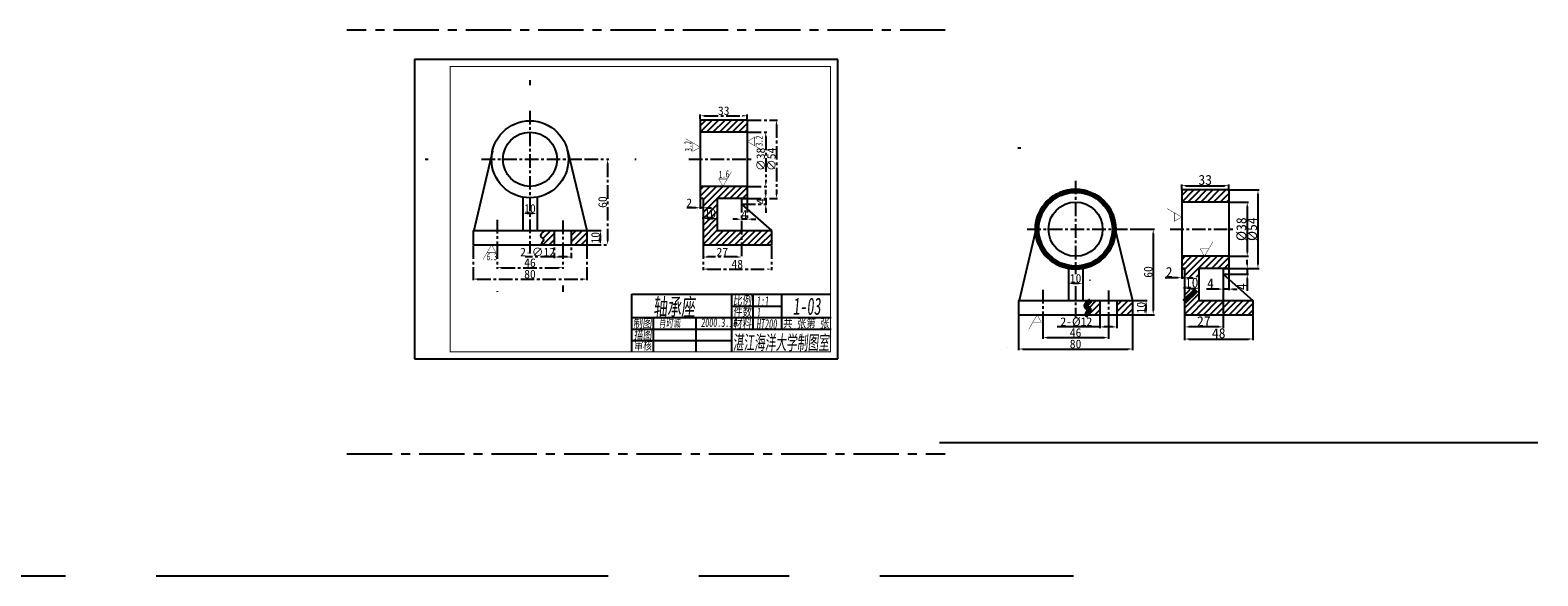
# Model space of a CAD drawing. Header units: millimetres. Extents: x -4100 to 426, y -95 to 2875.
# Tile 3 of 4: x -632 to 426, y -95 to 288. Entities that reach past the tile are written whole.
import ezdxf
from ezdxf.enums import TextEntityAlignment as Align

# ---------------------------------------------------------------- set-up
doc = ezdxf.new("R2010")
doc.units = ezdxf.units.MM
doc.linetypes.add('CENTER', pattern=[50.8, 31.75, -6.35, 6.35, -6.35])
doc.layers.add('中心线', color=1, linetype='CENTER', lineweight=25)
doc.layers.add('粗实线', color=7, linetype='Continuous', lineweight=70)
for name, color, linetype in [('图块', 6, 'Continuous'), ('实体', 7, 'Continuous'), ('标注', 5, 'Continuous')]:
    doc.layers.add(name, color=color, linetype=linetype)
doc.styles.add('TEXT', font='simfang.ttf', dxfattribs={"width": 0.7})
doc.dimstyles.get("Standard").update_dxf_attribs({"dimtxt": 7, "dimasz": 3, "dimexe": 0.8, "dimexo": 0.3625, "dimgap": 0.5, "dimtad": 1, "dimdec": 0, "dimzin": 0, "dimdsep": 46, "dimtxsty": 'Standard', "dimcen": 1.09, "dimclrd": 5, "dimclre": 5, "dimclrt": 5, "dimadec": 0, "dimazin": 0, "dimtfac": 1, "dimtdec": 0, "dimtmove": 0, "dimatfit": 3, "dimfxl": 0, "dimtolj": 1, "dimtzin": 0, "dimarcsym": 0})

# ---------------------------------------------------------------- blocks, each defined once
blk = doc.blocks.new('RA')
at = {"layer": '图块', "const_width": 0.3}
blk.add_lwpolyline([(5.89, 10.2), (0, 0), (-3, 5.2), (3, 5.2), (-3, 5.2)], dxfattribs=at)
at = {"layer": '图块', "style": 'TEXT', "oblique": 5, "width": 0.6}
blk.add_attdef('RA', (-3, 5.7), '', height=5, rotation=5, dxfattribs=at)
blk = doc.blocks.new('RA1')
at = {"layer": '图块', "const_width": 0.3}
blk.add_lwpolyline([(-5.89, -10.2), (0, 0), (3, -5.2), (-3, -5.2), (3, -5.2)], dxfattribs=at)
at = {"layer": '实体', "ltscale": 0.3, "style": 'TEXT', "oblique": 5, "width": 0.6}
blk.add_attdef('RA', (-3.5, -10.8), '', height=5, dxfattribs=at)
blk = doc.blocks.new('*D6')
at = {"color": 5, "linetype": 'ByBlock', "ltscale": 0.3}
for p, q in [((281.3625, 225.5), (294.8, 225.5)), ((294, 222.5), (294, 190.5)), ((281.3625, 187.5), (294.8, 187.5))]:
    blk.add_line(p, q, dxfattribs=at)
for points in [[(293.5, 222.5), (294.5, 222.5), (294, 225.5)], [(293.5, 190.5), (294.5, 190.5), (294, 187.5)]]:
    blk.add_solid(points, dxfattribs=at)
at = {"layer": 'DEFPOINTS', "color": 0, "linetype": 'ByBlock', "ltscale": 0.3}
for p in [(281, 225.5), (281, 187.5), (294, 187.5)]:
    blk.add_point(p, dxfattribs=at)
at = {"color": 5, "linetype": 'ByBlock', "ltscale": 0.3, "insert": (290.5, 206.5), "char_height": 6, "attachment_point": 5, "rotation": 90}
blk.add_mtext('\\A1;∅38', dxfattribs=at)
blk = doc.blocks.new('*D7')
at = {"color": 5, "linetype": 'ByBlock', "ltscale": 0.3}
for p, q in [((281.3625, 234), (302.3, 234)), ((301.5, 231), (301.5, 182)), ((281.3625, 179), (302.3, 179))]:
    blk.add_line(p, q, dxfattribs=at)
for points in [[(301, 231), (302, 231), (301.5, 234)], [(301, 182), (302, 182), (301.5, 179)]]:
    blk.add_solid(points, dxfattribs=at)
at = {"layer": 'DEFPOINTS', "color": 0, "linetype": 'ByBlock', "ltscale": 0.3}
for p in [(281, 234), (281, 179), (301.5, 179)]:
    blk.add_point(p, dxfattribs=at)
at = {"color": 5, "linetype": 'ByBlock', "ltscale": 0.3, "insert": (298, 206.5), "char_height": 6, "attachment_point": 5, "rotation": 90}
blk.add_mtext('\\A1;∅54', dxfattribs=at)
blk = doc.blocks.new('*D8')
at = {"color": 5, "linetype": 'ByBlock', "ltscale": 0.3}
for p, q in [((294, 182), (294, 185)), ((277.3625, 179), (294.8, 179)), ((294, 179), (294, 175)), ((277.3625, 175), (294.8, 175)), ((294, 172), (294, 169))]:
    blk.add_line(p, q, dxfattribs=at)
for points in [[(293.5, 182), (294.5, 182), (294, 179)], [(293.5, 172), (294.5, 172), (294, 175)]]:
    blk.add_solid(points, dxfattribs=at)
at = {"layer": 'DEFPOINTS', "color": 0, "linetype": 'ByBlock', "ltscale": 0.3}
for p in [(277, 179), (277, 175), (294, 175)]:
    blk.add_point(p, dxfattribs=at)
at = {"color": 5, "linetype": 'ByBlock', "ltscale": 0.3, "insert": (290.5, 177), "char_height": 6, "attachment_point": 5, "rotation": 90}
blk.add_mtext('\\A1;4', dxfattribs=at)
blk = doc.blocks.new('*D9')
at = {"color": 5, "linetype": 'ByBlock', "ltscale": 0.3}
for p, q in [((277, 178.6375), (277, 163.7)), ((281, 178.6375), (281, 163.7)), ((274, 164.5), (271, 164.5)), ((281, 164.5), (277, 164.5)), ((284, 164.5), (287, 164.5))]:
    blk.add_line(p, q, dxfattribs=at)
for points in [[(274, 165), (274, 164), (277, 164.5)], [(284, 165), (284, 164), (281, 164.5)]]:
    blk.add_solid(points, dxfattribs=at)
at = {"layer": 'DEFPOINTS', "color": 0, "linetype": 'ByBlock', "ltscale": 0.3}
for p in [(277, 179), (281, 179), (277, 164.5)]:
    blk.add_point(p, dxfattribs=at)
at = {"color": 5, "linetype": 'ByBlock', "ltscale": 0.3, "insert": (279, 168), "char_height": 6, "attachment_point": 5}
blk.add_mtext('\\A1;4', dxfattribs=at)
blk = doc.blocks.new('*D10')
at = {"color": 5, "linetype": 'ByBlock', "ltscale": 0.3}
for p, q in [((248, 234.3625), (248, 237.8)), ((281, 234.3625), (281, 237.8)), ((251, 237), (278, 237))]:
    blk.add_line(p, q, dxfattribs=at)
for points in [[(251, 237.5), (251, 236.5), (248, 237)], [(278, 237.5), (278, 236.5), (281, 237)]]:
    blk.add_solid(points, dxfattribs=at)
at = {"layer": 'DEFPOINTS', "color": 0, "linetype": 'ByBlock', "ltscale": 0.3}
for p in [(281, 237), (248, 234), (281, 234)]:
    blk.add_point(p, dxfattribs=at)
at = {"color": 5, "linetype": 'ByBlock', "ltscale": 0.3, "insert": (264.5, 240.5), "char_height": 6, "attachment_point": 5}
blk.add_mtext('\\A1;33', dxfattribs=at)
blk = doc.blocks.new('*D11')
at = {"color": 5, "linetype": 'ByBlock', "ltscale": 0.3}
for p, q in [((250, 164.8625), (250, 165.8)), ((260, 164.8625), (260, 165.8)), ((253, 165), (257, 165))]:
    blk.add_line(p, q, dxfattribs=at)
for points in [[(253, 165.5), (253, 164.5), (250, 165)], [(257, 165.5), (257, 164.5), (260, 165)]]:
    blk.add_solid(points, dxfattribs=at)
at = {"layer": 'DEFPOINTS', "color": 0, "linetype": 'ByBlock', "ltscale": 0.3}
for p in [(250, 164.5), (260, 165), (260, 164.5)]:
    blk.add_point(p, dxfattribs=at)
at = {"color": 5, "linetype": 'ByBlock', "ltscale": 0.3, "insert": (255, 168.5), "char_height": 6, "attachment_point": 5}
blk.add_mtext('\\A1;10', dxfattribs=at)
blk = doc.blocks.new('*D12')
at = {"color": 5, "linetype": 'ByBlock', "ltscale": 0.3}
for p, q in [((248, 178.6375), (248, 171.7)), ((250, 178.6375), (250, 171.7)), ((245, 172.5), (238.6, 172.5)), ((250, 172.5), (248, 172.5)), ((253, 172.5), (256, 172.5))]:
    blk.add_line(p, q, dxfattribs=at)
for points in [[(245, 173), (245, 172), (248, 172.5)], [(253, 173), (253, 172), (250, 172.5)]]:
    blk.add_solid(points, dxfattribs=at)
at = {"layer": 'DEFPOINTS', "color": 0, "linetype": 'ByBlock', "ltscale": 0.3}
for p in [(248, 179), (250, 179), (248, 172.5)]:
    blk.add_point(p, dxfattribs=at)
at = {"color": 5, "linetype": 'ByBlock', "ltscale": 0.3, "insert": (240.3, 176), "char_height": 6, "attachment_point": 5}
blk.add_mtext('\\A1;2', dxfattribs=at)
blk = doc.blocks.new('*D13')
at = {"color": 5, "linetype": 'ByBlock', "ltscale": 0.3}
for p, q in [((250, 178.6375), (250, 137.2)), ((277, 178.6375), (277, 137.2)), ((274, 138), (253, 138))]:
    blk.add_line(p, q, dxfattribs=at)
for points in [[(253, 138.5), (253, 137.5), (250, 138)], [(274, 138.5), (274, 137.5), (277, 138)]]:
    blk.add_solid(points, dxfattribs=at)
at = {"layer": 'DEFPOINTS', "color": 0, "linetype": 'ByBlock', "ltscale": 0.3}
for p in [(250, 179), (277, 179), (250, 138)]:
    blk.add_point(p, dxfattribs=at)
at = {"color": 5, "linetype": 'ByBlock', "ltscale": 0.3, "insert": (263.5, 141.5), "char_height": 6, "attachment_point": 5}
blk.add_mtext('\\A1;27', dxfattribs=at)
blk = doc.blocks.new('*D14')
at = {"color": 5, "linetype": 'ByBlock', "ltscale": 0.3}
for p, q in [((250, 146.1375), (250, 128.7)), ((298, 146.1375), (298, 128.7)), ((253, 129.5), (295, 129.5))]:
    blk.add_line(p, q, dxfattribs=at)
for points in [[(253, 130), (253, 129), (250, 129.5)], [(295, 130), (295, 129), (298, 129.5)]]:
    blk.add_solid(points, dxfattribs=at)
at = {"layer": 'DEFPOINTS', "color": 0, "linetype": 'ByBlock', "ltscale": 0.3}
for p in [(250, 146.5), (298, 146.5), (298, 129.5)]:
    blk.add_point(p, dxfattribs=at)
at = {"color": 5, "linetype": 'ByBlock', "ltscale": 0.3, "insert": (274, 133), "char_height": 6, "attachment_point": 5}
blk.add_mtext('\\A1;48', dxfattribs=at)
blk = doc.blocks.new('*D15')
at = {"color": 5, "linetype": 'ByBlock', "ltscale": 0.3}
for p, q in [((145.5, 156.14), (145.5, 137.2)), ((157.5, 156.14), (157.5, 137.2)), ((145.5, 138), (125.21, 138)), ((154.5, 138), (148.5, 138))]:
    blk.add_line(p, q, dxfattribs=at)
for points in [[(148.5, 138.5), (148.5, 137.5), (145.5, 138)], [(154.5, 138.5), (154.5, 137.5), (157.5, 138)]]:
    blk.add_solid(points, dxfattribs=at)
at = {"layer": 'DEFPOINTS', "color": 0, "linetype": 'ByBlock', "ltscale": 0.3}
for p in [(145.5, 156.5), (157.5, 156.5), (145.5, 138)]:
    blk.add_point(p, dxfattribs=at)
at = {"color": 5, "linetype": 'ByBlock', "ltscale": 0.3, "insert": (133.86, 141.5), "char_height": 6, "attachment_point": 5}
blk.add_mtext('\\A1;2-∅12', dxfattribs=at)
blk = doc.blocks.new('*D16')
at = {"color": 5, "linetype": 'ByBlock', "ltscale": 0.3}
for p, q in [((105.5, 146.1375), (105.5, 129.7)), ((151.5, 146.1375), (151.5, 129.7)), ((108.5, 130.5), (148.5, 130.5))]:
    blk.add_line(p, q, dxfattribs=at)
for points in [[(108.5, 131), (108.5, 130), (105.5, 130.5)], [(148.5, 131), (148.5, 130), (151.5, 130.5)]]:
    blk.add_solid(points, dxfattribs=at)
at = {"layer": 'DEFPOINTS', "color": 0, "linetype": 'ByBlock', "ltscale": 0.3}
for p in [(105.5, 146.5), (151.5, 146.5), (151.5, 130.5)]:
    blk.add_point(p, dxfattribs=at)
at = {"color": 5, "linetype": 'ByBlock', "ltscale": 0.3, "insert": (128.5, 134), "char_height": 6, "attachment_point": 5}
blk.add_mtext('\\A1;46', dxfattribs=at)
blk = doc.blocks.new('*D17')
at = {"color": 5, "linetype": 'ByBlock', "ltscale": 0.3}
for p, q in [((88.5, 146.1375), (88.5, 121.7)), ((168.5, 146.1375), (168.5, 121.7)), ((91.5, 122.5), (165.5, 122.5))]:
    blk.add_line(p, q, dxfattribs=at)
for points in [[(91.5, 123), (91.5, 122), (88.5, 122.5)], [(165.5, 123), (165.5, 122), (168.5, 122.5)]]:
    blk.add_solid(points, dxfattribs=at)
at = {"layer": 'DEFPOINTS', "color": 0, "linetype": 'ByBlock', "ltscale": 0.3}
for p in [(88.5, 146.5), (168.5, 146.5), (168.5, 122.5)]:
    blk.add_point(p, dxfattribs=at)
at = {"color": 5, "linetype": 'ByBlock', "ltscale": 0.3, "insert": (128.5, 126), "char_height": 6, "attachment_point": 5}
blk.add_mtext('\\A1;80', dxfattribs=at)
blk = doc.blocks.new('*D18')
at = {"color": 5, "linetype": 'ByBlock', "ltscale": 0.3}
for p, q in [((123.5, 168.6375), (123.5, 167.7)), ((130.5, 168.5), (126.5, 168.5)), ((133.5, 168.6375), (133.5, 167.7))]:
    blk.add_line(p, q, dxfattribs=at)
for points in [[(126.5, 169), (126.5, 168), (123.5, 168.5)], [(130.5, 169), (130.5, 168), (133.5, 168.5)]]:
    blk.add_solid(points, dxfattribs=at)
at = {"layer": 'DEFPOINTS', "color": 0, "linetype": 'ByBlock', "ltscale": 0.3}
for p in [(123.5, 169), (123.5, 168.5), (133.5, 169)]:
    blk.add_point(p, dxfattribs=at)
at = {"color": 5, "linetype": 'ByBlock', "ltscale": 0.3, "insert": (128.5, 172), "char_height": 6, "attachment_point": 5}
blk.add_mtext('\\A1;10', dxfattribs=at)
blk = doc.blocks.new('*D19')
at = {"color": 5, "linetype": 'ByBlock', "ltscale": 0.3}
for p, q in [((168.8625, 156.5), (178.8, 156.5)), ((178, 149.5), (178, 153.5)), ((168.8625, 146.5), (178.8, 146.5))]:
    blk.add_line(p, q, dxfattribs=at)
for points in [[(177.5, 153.5), (178.5, 153.5), (178, 156.5)], [(177.5, 149.5), (178.5, 149.5), (178, 146.5)]]:
    blk.add_solid(points, dxfattribs=at)
at = {"layer": 'DEFPOINTS', "color": 0, "linetype": 'ByBlock', "ltscale": 0.3}
for p in [(168.5, 156.5), (178, 156.5), (168.5, 146.5)]:
    blk.add_point(p, dxfattribs=at)
at = {"color": 5, "linetype": 'ByBlock', "ltscale": 0.3, "insert": (174.5, 151.5), "char_height": 6, "attachment_point": 5, "rotation": 90}
blk.add_mtext('\\A1;10', dxfattribs=at)
blk = doc.blocks.new('*D20')
at = {"color": 5, "linetype": 'ByBlock', "ltscale": 0.3}
for p, q in [((166.8625, 206.5), (183.8, 206.5)), ((183, 203.5), (183, 149.5)), ((168.8625, 146.5), (183.8, 146.5))]:
    blk.add_line(p, q, dxfattribs=at)
for points in [[(182.5, 203.5), (183.5, 203.5), (183, 206.5)], [(182.5, 149.5), (183.5, 149.5), (183, 146.5)]]:
    blk.add_solid(points, dxfattribs=at)
at = {"layer": 'DEFPOINTS', "color": 0, "linetype": 'ByBlock', "ltscale": 0.3}
for p in [(166.5, 206.5), (168.5, 146.5), (183, 146.5)]:
    blk.add_point(p, dxfattribs=at)
at = {"color": 5, "linetype": 'ByBlock', "ltscale": 0.3, "insert": (179.5, 176.5), "char_height": 6, "attachment_point": 5, "rotation": 90}
blk.add_mtext('\\A1;60', dxfattribs=at)
blk = doc.blocks.new('A4')
for p, q in [((297, 210), (0, 210)), ((0, 210), (0, 0)), ((297, 0), (297, 210)), ((152.5, 45.5), (291.5, 45.5)), ((152.5, 5), (152.5, 45.5)), ((222.5, 45), (222.5, 5)), ((237.5, 45), (237.5, 21)), ((257.5, 45), (257.5, 21)), ((222.5, 37), (257.5, 37)), ((152.5, 29), (292.5, 29)), ((167.5, 29), (167.5, 5)), ((197.5, 29), (197.5, 5)), ((152.5, 21), (292.5, 21)), ((152.5, 13), (222.5, 13)), ((0, 0), (297, 0)), ((0, 0), (210, 0)), ((0, 0), (0, 0))]:
    blk.add_line(p, q)
at = {"const_width": 0.6}
blk.add_lwpolyline([(25, 5), (292, 5), (292, 205), (25, 205)], close=True, dxfattribs=at)
blk.add_lwpolyline([(292, 5), (292, 45.5), (152.5, 45.5), (152.5, 5), (292, 5)], dxfattribs=at)
at = {"style": 'TEXT', "oblique": 5}
for s, height, width, p, p2 in [('比例', 6, 0.782878, (223.5, 38), (236.5, 38)), ('件数', 6, 0.782878, (223.5, 30), (236.5, 30)), ('制图', 6, 0.782878, (153.5, 22), (166.5, 22)), ('材料', 6, 0.782878, (223.5, 22), (236.5, 22)), ('共 张第 张', 6, 0.782878, (258.5, 22), (291, 22)), ('描图', 6, 0.752767, (154, 14), (166.5, 14)), ('湛江海洋大学制图室', 10, 0.541992, (223.5, 6.5), (291, 6.5)), ('审核', 6, 0.752767, (154, 6.5), (166.5, 6.5))]:
    blk.add_text(s, height=height, dxfattribs=dict(at, width=width)).set_placement(p, p2, align=Align.FIT)
at = {"style": 'TEXT', "oblique": 5, "width": 0.6}
for tag, p, height in [('BL', (240, 37), 7), ('TM', (167.5, 30.5), 12), ('TH', (265.5, 31), 12), ('JS', (240, 29), 7), ('SM', (171.5, 22.5), 6), ('RQ', (201, 22.5), 6), ('CL', (240, 21), 7)]:
    blk.add_attdef(tag, p, '', height=height, dxfattribs=at)
blk = doc.blocks.new('zhxz')
at = {"layer": '实体', "ltscale": 0.3}
h = blk.add_hatch(dxfattribs=at)
h.set_pattern_fill('ANSI31', color=256, style=0)
h.set_pattern_definition([(45, (-410, -9.5), (-2.245064, 2.245064), [])])
h.paths.add_polyline_path([(-129, 216), (-129, 224.5), (-162, 224.5), (-162, 216)])
h.paths.add_polyline_path([(-150, 169.5), (-129, 169.5), (-129, 170), (-129, 178), (-162, 178), (-162, 169.5), (-160, 169.5), (-160, 147), (-160, 137), (-112, 137), (-112, 147), (-150, 147)])
edge = h.paths.add_edge_path()
edge.add_line((-264.5, 147), (-271, 147))
edge.add_spline(control_points=[(-271, 147), (-273, 145.38), (-276.08, 142.88), (-270.12, 140.8), (-274.47, 137.17), (-273.5, 137)], knot_values=[0, 0, 0, 0, 5.327539, 8.208001, 12.015887, 12.015887, 12.015887, 12.015887], degree=3, periodic=0)
edge.add_line((-273.5, 137), (-264.5, 137))
edge.add_line((-264.5, 137), (-264.5, 147))
h.paths.add_polyline_path([(-241.5, 137), (-241.5, 147), (-252.5, 147), (-252.5, 137)])
h.paths.add_polyline_path([(-160, 163.5), (-150, 163.5), (-150, 154.5), (-160, 154.5)], flags=24)
h.paths.add_polyline_path([(-150.19, 182.5), (-143.84, 182.85), (-143.84, 190.01), (-150.19, 189.66)], flags=9)
for p, q in [((10, 287.5), (-410, 287.5)), ((-410, -9.5), (10, -9.5))]:
    blk.add_line(p, q)
at = {"layer": '中心线', "ltscale": 0.3}
for p, q in [((-281.5, 252.5), (-281.5, 249)), ((-281.5, 231), (-281.5, 131)), ((-355, 197), (-353, 197)), ((-315.5, 197), (-241.5, 197)), ((-208, 197), (-207, 197)), ((-170, 197), (-125, 197)), ((-304.5, 154.5), (-304.5, 127.5)), ((-258.5, 154), (-258.5, 129)), ((-258.5, 108.5), (-258.5, 104)), ((-304.5, 104.5), (-304.5, 104))]:
    blk.add_line(p, q, dxfattribs=at)
at = {"layer": '实体', "ltscale": 0.3}
for p, q in [((-162, 224.5), (-162, 169.5)), ((-129, 224.5), (-162, 224.5)), ((-129, 224.5), (-129, 169.5)), ((-129, 224), (-129, 224.5)), ((-281.5, 224), (-281.5, 224)), ((-281.5, 216), (-281.5, 216)), ((-129, 216), (-162, 216)), ((-255.27, 203.4), (-241.5, 147)), ((-307.92, 202.59), (-321, 147)), ((-129, 178), (-162, 178)), ((-286.5, 170.47), (-286.5, 147)), ((-276.5, 170.47), (-276.5, 147)), ((-160, 169.5), (-162, 169.5)), ((-160, 169.5), (-160, 147)), ((-129, 169.5), (-150, 169.5)), ((-150, 169.5), (-150, 147)), ((-133, 169.5), (-133, 165.5)), ((-129, 170), (-129, 169.5)), ((-133, 165.5), (-112, 147)), ((-321.5, 147), (-241.5, 147)), ((-321.5, 147), (-321.5, 137)), ((-264.5, 147), (-264.5, 137)), ((-252.5, 147), (-252.5, 137)), ((-241.5, 147), (-241.5, 137)), ((-160, 147), (-160, 137)), ((-150, 147), (-112, 147)), ((-112, 147), (-112, 137)), ((-321.5, 137), (-241.5, 137)), ((-160, 137), (-112, 137))]:
    blk.add_line(p, q, dxfattribs=at)
for radius in [27, 19]:
    blk.add_circle((-281.5, 197), radius, dxfattribs=at)
blk.add_spline([(-271, 147), (-273.99, 142.59), (-272, 140.5), (-273.5, 137), (-273, 137)], degree=3, dxfattribs=at)
at = {"layer": '图块', "ltscale": 0.3, "rotation": 90}
blk.add_blockref('RA1', (-129, 209.5), dxfattribs=at).add_auto_attribs({'RA': '3.2'})
at = {"layer": '图块', "ltscale": 0.3}
blk.add_blockref('RA1', (-308.5, 137), dxfattribs=at).add_auto_attribs({'RA': '6.3'})
at = {"layer": '实体', "ltscale": 0.3, "rotation": 90}
blk.add_blockref('RA', (-162, 205.5), dxfattribs=at).add_auto_attribs({'RA': '3.2'})
at = {"layer": '实体', "ltscale": 0.3}
blk.add_blockref('RA', (-146, 178), dxfattribs=at).add_auto_attribs({'RA': '1.6'})
at = {"layer": '标注', "ltscale": 0.3}
blk.add_blockref('A4', (-362.5, 57), dxfattribs=at).add_auto_attribs({'JS': '1', 'BL': '1:1', 'CL': 'HT200', 'TM': '轴承座', 'SM': '肖时诚', 'RQ': '2000.3.16', 'TH': '1-03'})
at = {"layer": '图块', "ltscale": 0.3}
for base, p1, p2, picture, middle in [((-129, 227.5), (-162, 224.5), (-129, 224.5), '*D10', (-145.5, 231)), ((-162, 163), (-160, 169.5), (-162, 169.5), '*D12', (-169.7, 166.5)), ((-160, 128.5), (-133, 169.5), (-160, 169.5), '*D13', (-146.5, 132)), ((-133, 155), (-129, 169.5), (-133, 169.5), '*D9', (-131, 158.5)), ((-150, 155.5), (-160, 155), (-150, 155), '*D11', (-155, 159)), ((-112, 120), (-160, 137), (-112, 137), '*D14', (-136, 123.5))]:
    dim = blk.add_linear_dim(base=base, p1=p1, p2=p2, dimstyle='Standard', dxfattribs=at)
    dim.commit()
    dim.dimension.update_dxf_attribs({"geometry": picture, "text_midpoint": middle, "insert": (-410, -9.5)})
for base, p1, p2, text, picture, middle in [((-108.5, 169.5), (-129, 224.5), (-129, 169.5), '%%C54', '*D7', (-112, 197)), ((-116, 178), (-129, 216), (-129, 178), '%%C38', '*D6', (-119.5, 197))]:
    dim = blk.add_linear_dim(base=base, p1=p1, p2=p2, angle=90, text=text, dimstyle='Standard', dxfattribs=at)
    dim.commit()
    dim.dimension.update_dxf_attribs({"geometry": picture, "text_midpoint": middle, "insert": (-410, -9.5)})
dim = blk.add_linear_dim(base=(-116, 165.5), p1=(-133, 169.5), p2=(-133, 165.5), angle=90, dimstyle='Standard', dxfattribs=at)
dim.commit()
dim.dimension.update_dxf_attribs({"geometry": '*D8', "text_midpoint": (-119.5, 167.5), "insert": (-410, -9.5)})
at = {"layer": '实体', "ltscale": 0.3}
for base, p1, p2, picture, middle in [((-227, 137), (-243.5, 197), (-241.5, 137), '*D20', (-230.5, 167)), ((-232, 147), (-241.5, 137), (-241.5, 147), '*D19', (-235.5, 142))]:
    dim = blk.add_linear_dim(base=base, p1=p1, p2=p2, angle=90, dimstyle='Standard', override={"dimtxt": 6}, dxfattribs=at)
    dim.commit()
    dim.dimension.update_dxf_attribs({"geometry": picture, "text_midpoint": middle, "insert": (-410, -9.5)})
for base, p1, p2, picture, middle in [((-286.5, 159), (-276.5, 159.5), (-286.5, 159.5), '*D18', (-281.5, 162.5)), ((-241.5, 113), (-321.5, 137), (-241.5, 137), '*D17', (-281.5, 116.5)), ((-258.5, 121), (-304.5, 137), (-258.5, 137), '*D16', (-281.5, 124.5))]:
    dim = blk.add_linear_dim(base=base, p1=p1, p2=p2, dimstyle='Standard', override={"dimtxt": 6}, dxfattribs=at)
    dim.commit()
    dim.dimension.update_dxf_attribs({"geometry": picture, "text_midpoint": middle, "insert": (-410, -9.5)})
dim = blk.add_linear_dim(base=(-264.5, 128.5), p1=(-252.5, 147), p2=(-264.5, 147), text='2-%%C12', dimstyle='Standard', override={"dimtxt": 6}, dxfattribs=at)
dim.commit()
dim.dimension.update_dxf_attribs({"geometry": '*D15', "text_midpoint": (-276.14, 132), "insert": (-410, -9.5)})

msp = doc.modelspace()

# ---------------------------------------------------------------- linework, layer by layer
for p, q in [((53.5, 65), (53.5, 65)), ((6, -1.5), (426, -1.5))]:
    msp.add_line(p, q)
at = {"layer": '中心线', "ltscale": 0.3}
for p, q in [((61, 205), (63, 205)), ((101.5, 182), (101.5, 116.5)), ((67.5, 148), (141.5, 148)), ((168, 148), (213, 148)), ((175, 148), (176, 148)), ((101.5, 108), (101.5, 86)), ((111.5, 112.5), (111.5, 112)), ((78.5, 105.5), (78.5, 78.5)), ((124.5, 105), (124.5, 80))]:
    msp.add_line(p, q, dxfattribs=at)
at = {"layer": '图块', "color": 5}
for p, q in [((176, 175.9), (176, 179.3)), ((179, 178.5), (206, 178.5)), ((209, 175.9), (209, 179.3)), ((209.4, 175.5), (230.3, 175.5)), ((229.5, 172.5), (229.5, 123.5)), ((209.4, 167), (222.8, 167)), ((222, 164), (222, 132)), ((209.4, 129), (222.8, 129)), ((176, 120.1), (176, 113.2)), ((178, 120.1), (178, 78.7)), ((178, 120.1), (178, 113.2)), ((205, 120.1), (205, 78.7)), ((205, 120.1), (205, 105.2)), ((205.4, 120.5), (222.8, 120.5)), ((205.4, 116.5), (222.8, 116.5)), ((209, 120.1), (209, 105.2)), ((209.4, 120.5), (230.3, 120.5)), ((222, 123.5), (222, 126.5)), ((222, 120.5), (222, 116.5)), ((173, 114), (164.3, 114)), ((178, 114), (176, 114)), ((178, 106.4), (178, 107.3)), ((181, 114), (184, 114)), ((181, 106.5), (185, 106.5)), ((188, 106.4), (188, 107.3)), ((202, 106), (193.3, 106)), ((209, 106), (205, 106)), ((212, 106), (215, 106)), ((222, 113.5), (222, 104.8)), ((178, 87.6), (178, 70.2)), ((226, 87.6), (226, 70.2)), ((202, 79.5), (181, 79.5)), ((181, 71), (223, 71))]:
    msp.add_line(p, q, dxfattribs=at)
at = {"layer": '图块', "const_width": 0.3}
for points in [[(165.8, 162.4), (176, 156.5), (170.8, 153.5), (170.8, 159.5), (170.8, 153.5)], [(197.9, 139.2), (192, 129), (189, 134.2), (195, 134.2), (189, 134.2)], [(68.6, 77.8), (74.5, 88), (77.5, 82.8), (71.5, 82.8), (77.5, 82.8)]]:
    msp.add_lwpolyline(points, dxfattribs=at)
at = {"layer": '图块', "color": 5}
for points in [[(179, 179), (179, 178), (176, 178.5)], [(206, 179), (206, 178), (209, 178.5)], [(229, 172.5), (230, 172.5), (229.5, 175.5)], [(221.5, 164), (222.5, 164), (222, 167)], [(221.5, 132), (222.5, 132), (222, 129)], [(221.5, 123.5), (222.5, 123.5), (222, 120.5)], [(221.5, 113.5), (222.5, 113.5), (222, 116.5)], [(229, 123.5), (230, 123.5), (229.5, 120.5)], [(173, 114.5), (173, 113.5), (176, 114)], [(181, 114.5), (181, 113.5), (178, 114)], [(181, 107), (181, 106), (178, 106.5)], [(185, 107), (185, 106), (188, 106.5)], [(202, 106.5), (202, 105.5), (205, 106)], [(212, 106.5), (212, 105.5), (209, 106)], [(181, 80), (181, 79), (178, 79.5)], [(202, 80), (202, 79), (205, 79.5)], [(181, 71.5), (181, 70.5), (178, 71)], [(223, 71.5), (223, 70.5), (226, 71)]]:
    msp.add_solid(points, dxfattribs=at)
at = {"layer": '实体', "ltscale": 0.3}
for p, q in [((101.5, 175), (101.5, 175)), ((176, 175.5), (176, 120.5)), ((209, 175.5), (176, 175.5)), ((176, 171.5), (180, 175.5)), ((176, 167), (184.5, 175.5)), ((180.4, 167), (188.9, 175.5)), ((184.9, 167), (193.4, 175.5)), ((189.4, 167), (197.9, 175.5)), ((193.9, 167), (202.4, 175.5)), ((198.4, 167), (206.9, 175.5)), ((202.9, 167), (209, 173.1)), ((209, 175.5), (209, 120.5)), ((209, 175), (209, 175.5)), ((101.5, 167), (101.5, 167)), ((209, 167), (176, 167)), ((207.4, 167), (209, 168.6)), ((75.1, 153.6), (62, 98)), ((127.7, 154.4), (141.5, 98)), ((209, 129), (176, 129)), ((176, 126.6), (178.4, 129)), ((176, 122.1), (182.9, 129)), ((178, 119.7), (187.3, 129)), ((178, 115.2), (191.8, 129)), ((181.8, 114.5), (196.3, 129)), ((192.3, 120.5), (200.8, 129)), ((196.8, 120.5), (205.3, 129)), ((201.3, 120.5), (209, 128.2)), ((96.5, 121.5), (96.5, 98)), ((106.5, 121.5), (106.5, 98)), ((178, 120.5), (176, 120.5)), ((178, 120.5), (178, 98)), ((209, 120.5), (188, 120.5)), ((188, 120.5), (188, 98)), ((205, 120.5), (205, 116.5)), ((205, 116.5), (226, 98)), ((205.8, 120.5), (209, 123.7)), ((209, 121), (209, 120.5)), ((186.3, 114.5), (188, 116.2)), ((61.5, 98), (141.5, 98)), ((61.5, 98), (61.5, 88)), ((110.5, 92.4), (116, 98)), ((110.5, 88), (118.5, 96)), ((118.5, 98), (118.5, 88)), ((130.5, 98), (130.5, 88)), ((130.5, 94.5), (134, 98)), ((130.5, 90), (138.5, 98)), ((133, 88), (141.5, 96.5)), ((141.5, 98), (141.5, 88)), ((178, 101.7), (181.8, 105.5)), ((178, 92.7), (188, 102.7)), ((178, 88.2), (188, 98.2)), ((178, 98), (178, 88)), ((182.3, 88), (192.3, 98)), ((186.8, 88), (196.8, 98)), ((188, 98), (226, 98)), ((191.2, 88), (201.2, 98)), ((195.7, 88), (205.7, 98)), ((200.2, 88), (210.2, 98)), ((204.7, 88), (214.7, 98)), ((209.2, 88), (219.2, 98)), ((213.7, 88), (223.7, 98)), ((218.2, 88), (226, 95.8)), ((226, 98), (226, 88)), ((61.5, 88), (141.5, 88)), ((115, 88), (118.5, 91.5)), ((137.5, 88), (141.5, 92)), ((178, 88), (226, 88)), ((222.7, 88), (226, 91.3))]:
    msp.add_line(p, q, dxfattribs=at)
at = {"layer": '实体', "color": 5}
for p, q in [((139.9, 148), (156.8, 148)), ((156, 145), (156, 91)), ((96.5, 110.1), (96.5, 109.2)), ((103.5, 110), (99.5, 110)), ((106.5, 110.1), (106.5, 109.2)), ((118.5, 97.6), (118.5, 78.7)), ((130.5, 97.6), (130.5, 78.7)), ((141.9, 98), (151.8, 98)), ((61.5, 87.6), (61.5, 63.2)), ((78.5, 87.6), (78.5, 71.2)), ((124.5, 87.6), (124.5, 71.2)), ((141.5, 87.6), (141.5, 63.2)), ((141.9, 88), (156.8, 88)), ((141.9, 88), (151.8, 88)), ((151, 91), (151, 95)), ((118.5, 79.5), (88.5, 79.5)), ((127.5, 79.5), (121.5, 79.5)), ((64.5, 64), (138.5, 64)), ((81.5, 72), (121.5, 72))]:
    msp.add_line(p, q, dxfattribs=at)
at = {"layer": '实体', "ltscale": 0.3}
msp.add_circle((101.5, 148), 19, dxfattribs=at)
at = {"layer": '实体', "color": 5}
for points in [[(155.5, 145), (156.5, 145), (156, 148)], [(99.5, 110.5), (99.5, 109.5), (96.5, 110)], [(103.5, 110.5), (103.5, 109.5), (106.5, 110)], [(150.5, 95), (151.5, 95), (151, 98)], [(150.5, 91), (151.5, 91), (151, 88)], [(155.5, 91), (156.5, 91), (156, 88)], [(121.5, 80), (121.5, 79), (118.5, 79.5)], [(127.5, 80), (127.5, 79), (130.5, 79.5)], [(64.5, 64.5), (64.5, 63.5), (61.5, 64)], [(81.5, 72.5), (81.5, 71.5), (78.5, 72)], [(121.5, 72.5), (121.5, 71.5), (124.5, 72)], [(138.5, 64.5), (138.5, 63.5), (141.5, 64)]]:
    msp.add_solid(points, dxfattribs=at)
at = {"layer": '粗实线'}
msp.add_line((178, 97.2), (186.3, 105.5), dxfattribs=at)
at = {"layer": '粗实线', "const_width": 0.7}
for points in [[(74.5, 148, 2.414214), (101.5, 175, 0.414214), (74.5, 148, 1)], [(82.5, 148, 2.414214), (101.5, 167, 0.414214), (82.5, 148, 1)]]:
    msp.add_lwpolyline(points, format="xyb", dxfattribs=at)
for points in [[(205, 120.1), (205, 116.5), (226, 98), (226, 87.6), (178, 87.6), (178, 119.7), (176, 120.1), (176, 175.5), (209.4, 175.5), (209.4, 120.5), (188, 120.5), (188, 98.2), (226, 98)], [(176, 167), (209.4, 167)], [(101, 88), (61.5, 88), (62, 98), (75.1, 153.6)], [(141.9, 98), (127.7, 154.4)], [(176, 129), (209, 129)], [(96.5, 121.5), (96.5, 98)], [(106.5, 121.5), (106.5, 98)], [(61.5, 87.6), (61.5, 98), (141.9, 98), (141.5, 88), (101.5, 88)], [(118.5, 98), (118.5, 88)], [(130.5, 97.6), (130.5, 88)]]:
    msp.add_lwpolyline(points, dxfattribs=at)
at = {"layer": '粗实线'}
msp.add_circle((101.5, 148), 27, dxfattribs=at)
msp.add_spline([(112, 98), (109, 93.6), (111, 91.5), (109.5, 88), (110, 88)], degree=3, dxfattribs=at)

# ---------------------------------------------------------------- block references
at = {"layer": '中心线', "xscale": 10, "yscale": 10, "zscale": 10}
msp.add_blockref('zhxz', (0, 0), dxfattribs=at)
at = {"layer": '中心线'}
msp.add_blockref('zhxz', (0, 0), dxfattribs=at)

# ---------------------------------------------------------------- texts
at = {"layer": '图块', "color": 5, "char_height": 7, "attachment_point": 5}
for s, insert in [('\\A1;33', (192.5, 182.5)), ('\\A1;2', (167.2, 118)), ('\\A1;10', (183, 110.5)), ('\\A1;4', (196.2, 110)), ('\\A1;27', (191.5, 83.5)), ('\\A1;48', (202, 75))]:
    msp.add_mtext(s, dxfattribs=dict(at, insert=insert))
at = {"layer": '图块', "color": 5, "char_height": 7, "attachment_point": 5, "rotation": 90}
for s, insert in [('\\A1;%%C38', (218, 148)), ('\\A1;%%C54', (225.5, 148)), ('\\A1;4', (218, 107.7))]:
    msp.add_mtext(s, dxfattribs=dict(at, insert=insert))
at = {"layer": '实体', "color": 5, "char_height": 6, "attachment_point": 5}
for s, insert in [('\\A1;10', (101.5, 113.5)), ('\\A1;2-%%C12', (102, 83)), ('\\A1;46', (101.5, 75.5)), ('\\A1;80', (101.5, 67.5))]:
    msp.add_mtext(s, dxfattribs=dict(at, insert=insert))
at = {"layer": '实体', "color": 5, "char_height": 6, "attachment_point": 5, "rotation": 90}
for s, insert in [('\\A1;60', (152.5, 118)), ('\\A1;10', (147.5, 93))]:
    msp.add_mtext(s, dxfattribs=dict(at, insert=insert))

doc.saveas('drawing.dxf')
